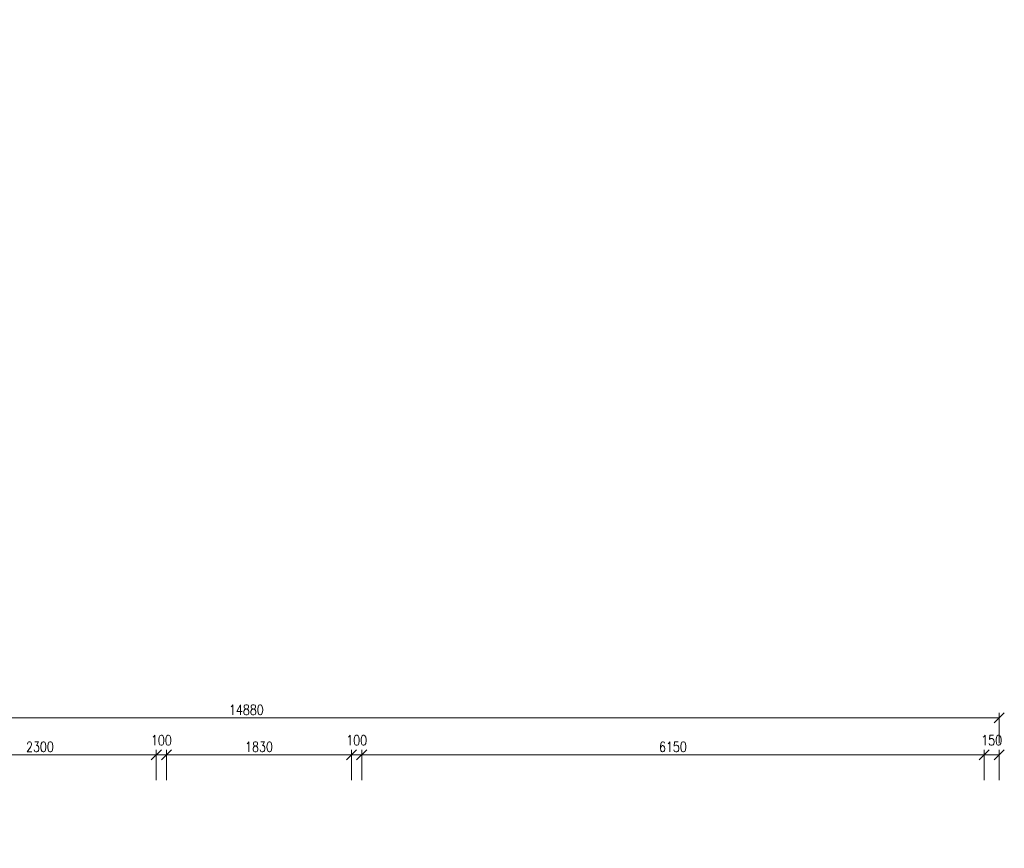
# Model space of a CAD drawing. Header units: millimetres. Extents: x -485339 to 350584, y -1189936 to 0.
# Tile 234 of 256: x -69405 to -59675, y -713004 to -704809. Entities that reach past the tile are written whole.
import ezdxf

# ---------------------------------------------------------------- set-up
doc = ezdxf.new("R2010")
doc.units = ezdxf.units.MM
doc.header["$LTSCALE"] = 10
doc.layers.get('Defpoints').update_dxf_attribs({"color": 201})
doc.layers.add('St_kóty', color=132, linetype='Continuous', lineweight=18)
doc.styles.get("Standard").update_dxf_attribs({"font": 'simplex.shx', "width": 0.8})
doc.dimstyles.new('stavebníM50 vnitřní', dxfattribs={"dimtxt": 100, "dimasz": 100, "dimexe": 50, "dimexo": 100, "dimgap": 30, "dimtad": 1, "dimdec": 0, "dimtxsty": 'Standard', "dimblk": 'OBLIQUE', "dimcen": 2.5, "dimclrd": 256, "dimclre": 256, "dimclrt": 256, "dimadec": 0, "dimazin": 0, "dimtfac": 1, "dimtdec": 0, "dimtmove": 2, "dimatfit": 2, "dimldrblk": 'OBLIQUE', "dimfxl": 250, "dimfxlon": 1, "dimlwd": -1, "dimlwe": -1, "dimarcsym": 0})

# ---------------------------------------------------------------- blocks, each defined once
blk = doc.blocks.new('_OBLIQUE')
at = {"color": 0, "linetype": 'ByBlock'}
blk.add_line((-0.5, -0.5), (0.5, 0.5), dxfattribs=at)
blk = doc.blocks.new('*D5295')
at = {"layer": 'Defpoints', "color": 0}
for p in [(-68054.9, -712080.4), (-70354.9, -712736.1), (-68054.9, -712736.1)]:
    blk.add_point(p, dxfattribs=at)
at = {"layer": 'St_kóty'}
for p, q in [((-70354.9, -712330.4), (-70354.9, -712030.4)), ((-68054.9, -712330.4), (-68054.9, -712030.4)), ((-70354.9, -712080.4), (-68054.9, -712080.4))]:
    blk.add_line(p, q, dxfattribs=at)
at = {"layer": 'St_kóty', "linetype": 'ByBlock', "xscale": 100, "yscale": 100, "zscale": 100, "rotation": 180}
blk.add_blockref('_OBLIQUE', (-70354.9, -712080.4), dxfattribs=at)
at = {"layer": 'St_kóty', "linetype": 'ByBlock', "xscale": 100, "yscale": 100, "zscale": 100}
blk.add_blockref('_OBLIQUE', (-68054.9, -712080.4), dxfattribs=at)
at = {"layer": 'St_kóty', "insert": (-69204.9, -712000.4), "char_height": 100, "attachment_point": 5}
blk.add_mtext('2300', dxfattribs=at)
blk = doc.blocks.new('*D5296')
at = {"layer": 'Defpoints', "color": 0}
for p in [(-67954.9, -712080.4), (-68054.9, -712736.1), (-67954.9, -712736.1)]:
    blk.add_point(p, dxfattribs=at)
at = {"layer": 'St_kóty'}
for p, q in [((-68054.9, -712330.4), (-68054.9, -712030.4)), ((-67954.9, -712330.4), (-67954.9, -712030.4)), ((-68054.9, -712080.4), (-67954.9, -712080.4))]:
    blk.add_line(p, q, dxfattribs=at)
at = {"layer": 'St_kóty', "linetype": 'ByBlock', "xscale": 100, "yscale": 100, "zscale": 100, "rotation": 180}
blk.add_blockref('_OBLIQUE', (-68054.9, -712080.4), dxfattribs=at)
at = {"layer": 'St_kóty', "linetype": 'ByBlock', "xscale": 100, "yscale": 100, "zscale": 100}
blk.add_blockref('_OBLIQUE', (-67954.9, -712080.4), dxfattribs=at)
at = {"layer": 'St_kóty', "insert": (-68004.9, -711935.4), "char_height": 100, "attachment_point": 5}
blk.add_mtext('100', dxfattribs=at)
blk = doc.blocks.new('*D5297')
at = {"layer": 'Defpoints', "color": 0}
for p in [(-66124.9, -712080.4), (-67954.9, -712736.1), (-66124.9, -712736.1)]:
    blk.add_point(p, dxfattribs=at)
at = {"layer": 'St_kóty'}
for p, q in [((-67954.9, -712330.4), (-67954.9, -712030.4)), ((-66124.9, -712330.4), (-66124.9, -712030.4)), ((-67954.9, -712080.4), (-66124.9, -712080.4))]:
    blk.add_line(p, q, dxfattribs=at)
at = {"layer": 'St_kóty', "linetype": 'ByBlock', "xscale": 100, "yscale": 100, "zscale": 100, "rotation": 180}
blk.add_blockref('_OBLIQUE', (-67954.9, -712080.4), dxfattribs=at)
at = {"layer": 'St_kóty', "linetype": 'ByBlock', "xscale": 100, "yscale": 100, "zscale": 100}
blk.add_blockref('_OBLIQUE', (-66124.9, -712080.4), dxfattribs=at)
at = {"layer": 'St_kóty', "insert": (-67039.9, -712000.4), "char_height": 100, "attachment_point": 5}
blk.add_mtext('1830', dxfattribs=at)
blk = doc.blocks.new('*D5298')
at = {"layer": 'Defpoints', "color": 0}
for p in [(-66024.9, -712080.4), (-66124.9, -712736.1), (-66024.9, -712736.1)]:
    blk.add_point(p, dxfattribs=at)
at = {"layer": 'St_kóty'}
for p, q in [((-66124.9, -712330.4), (-66124.9, -712030.4)), ((-66024.9, -712330.4), (-66024.9, -712030.4)), ((-66124.9, -712080.4), (-66024.9, -712080.4))]:
    blk.add_line(p, q, dxfattribs=at)
at = {"layer": 'St_kóty', "linetype": 'ByBlock', "xscale": 100, "yscale": 100, "zscale": 100, "rotation": 180}
blk.add_blockref('_OBLIQUE', (-66124.9, -712080.4), dxfattribs=at)
at = {"layer": 'St_kóty', "linetype": 'ByBlock', "xscale": 100, "yscale": 100, "zscale": 100}
blk.add_blockref('_OBLIQUE', (-66024.9, -712080.4), dxfattribs=at)
at = {"layer": 'St_kóty', "insert": (-66074.9, -711935.4), "char_height": 100, "attachment_point": 5}
blk.add_mtext('100', dxfattribs=at)
blk = doc.blocks.new('*D5299')
at = {"layer": 'Defpoints', "color": 0}
for p in [(-59874.9, -712080.4), (-66024.9, -712736.1), (-59874.9, -712736.1)]:
    blk.add_point(p, dxfattribs=at)
at = {"layer": 'St_kóty'}
for p, q in [((-66024.9, -712330.4), (-66024.9, -712030.4)), ((-59874.9, -712330.4), (-59874.9, -712030.4)), ((-66024.9, -712080.4), (-59874.9, -712080.4))]:
    blk.add_line(p, q, dxfattribs=at)
at = {"layer": 'St_kóty', "linetype": 'ByBlock', "xscale": 100, "yscale": 100, "zscale": 100, "rotation": 180}
blk.add_blockref('_OBLIQUE', (-66024.9, -712080.4), dxfattribs=at)
at = {"layer": 'St_kóty', "linetype": 'ByBlock', "xscale": 100, "yscale": 100, "zscale": 100}
blk.add_blockref('_OBLIQUE', (-59874.9, -712080.4), dxfattribs=at)
at = {"layer": 'St_kóty', "insert": (-62949.9, -712000.4), "char_height": 100, "attachment_point": 5}
blk.add_mtext('6150', dxfattribs=at)
blk = doc.blocks.new('*D5300')
at = {"layer": 'Defpoints', "color": 0}
for p in [(-59724.9, -712080.4), (-59724.9, -712586.1), (-59874.9, -712736.1)]:
    blk.add_point(p, dxfattribs=at)
at = {"layer": 'St_kóty'}
for p, q in [((-59874.9, -712330.4), (-59874.9, -712030.4)), ((-59724.9, -712330.4), (-59724.9, -712030.4)), ((-59874.9, -712080.4), (-59724.9, -712080.4))]:
    blk.add_line(p, q, dxfattribs=at)
at = {"layer": 'St_kóty', "linetype": 'ByBlock', "xscale": 100, "yscale": 100, "zscale": 100, "rotation": 180}
blk.add_blockref('_OBLIQUE', (-59874.9, -712080.4), dxfattribs=at)
at = {"layer": 'St_kóty', "linetype": 'ByBlock', "xscale": 100, "yscale": 100, "zscale": 100}
blk.add_blockref('_OBLIQUE', (-59724.9, -712080.4), dxfattribs=at)
at = {"layer": 'St_kóty', "insert": (-59799.9, -711935.4), "char_height": 100, "attachment_point": 5}
blk.add_mtext('150', dxfattribs=at)
blk = doc.blocks.new('*D5308')
at = {"layer": 'Defpoints', "color": 0}
for p in [(-59724.9, -711714.4), (-74604.9, -712982.9), (-59724.9, -712982.9)]:
    blk.add_point(p, dxfattribs=at)
at = {"layer": 'St_kóty'}
for p, q in [((-74604.9, -711964.4), (-74604.9, -711664.4)), ((-74604.9, -711714.4), (-59724.9, -711714.4)), ((-59724.9, -711964.4), (-59724.9, -711664.4))]:
    blk.add_line(p, q, dxfattribs=at)
at = {"layer": 'St_kóty', "linetype": 'ByBlock', "xscale": 100, "yscale": 100, "zscale": 100, "rotation": 180}
blk.add_blockref('_OBLIQUE', (-74604.9, -711714.4), dxfattribs=at)
at = {"layer": 'St_kóty', "linetype": 'ByBlock', "xscale": 100, "yscale": 100, "zscale": 100}
blk.add_blockref('_OBLIQUE', (-59724.9, -711714.4), dxfattribs=at)
at = {"layer": 'St_kóty', "insert": (-67164.9, -711634.4), "char_height": 100, "attachment_point": 5}
blk.add_mtext('14880', dxfattribs=at)
blk = doc.blocks.new('*D5362')
at = {"layer": 'Defpoints', "color": 0}
for p in [(-59875.3, 0), (-70354.9, -727117.8), (-59875.3, -727049.1)]:
    blk.add_point(p, dxfattribs=at)
at = {"layer": 'St_kóty'}
for p, q in [((-59875.3, -726799.1), (-59875.3, -727099.1)), ((-70354.9, -727049.1), (-70354.9, -726999.1)), ((-70354.9, -727049.1), (-59875.3, -727049.1))]:
    blk.add_line(p, q, dxfattribs=at)
at = {"layer": 'St_kóty', "linetype": 'ByBlock', "xscale": 100, "yscale": 100, "zscale": 100, "rotation": 180}
blk.add_blockref('_OBLIQUE', (-70354.9, -727049.1), dxfattribs=at)
at = {"layer": 'St_kóty', "linetype": 'ByBlock', "xscale": 100, "yscale": 100, "zscale": 100}
blk.add_blockref('_OBLIQUE', (-59875.3, -727049.1), dxfattribs=at)
at = {"layer": 'St_kóty', "insert": (-65115.1, -726969.1), "char_height": 100, "attachment_point": 5}
blk.add_mtext('10480', dxfattribs=at)

msp = doc.modelspace()

# ---------------------------------------------------------------- dimensions: what is measured, and where the dimension line sits
at = {"layer": 'St_kóty'}
for base, p1, p2, picture, middle in [((-59875.3, -727049.1), (-70354.9, -727117.8), (-59875.3, 0), '*D5362', (-65115.1, -726969.1)), ((-59724.9, -711714.4), (-74604.9, -712982.9), (-59724.9, -712982.9), '*D5308', (-67164.9, -711634.4)), ((-68054.9, -712080.4), (-70354.9, -712736.1), (-68054.9, -712736.1), '*D5295', (-69204.9, -712000.4)), ((-67954.9, -712080.4), (-68054.9, -712736.1), (-67954.9, -712736.1), '*D5296', (-68004.9, -711935.4)), ((-66124.9, -712080.4), (-67954.9, -712736.1), (-66124.9, -712736.1), '*D5297', (-67039.9, -712000.4)), ((-66024.9, -712080.4), (-66124.9, -712736.1), (-66024.9, -712736.1), '*D5298', (-66074.9, -711935.4)), ((-59874.9, -712080.4), (-66024.9, -712736.1), (-59874.9, -712736.1), '*D5299', (-62949.9, -712000.4)), ((-59724.9, -712080.4), (-59874.9, -712736.1), (-59724.9, -712586.1), '*D5300', (-59799.9, -711935.4))]:
    dim = msp.add_linear_dim(base=base, p1=p1, p2=p2, dimstyle='stavebníM50 vnitřní', dxfattribs=at)
    dim.commit()
    dim.dimension.update_dxf_attribs({"geometry": picture, "text_midpoint": middle})

doc.saveas('drawing.dxf')
